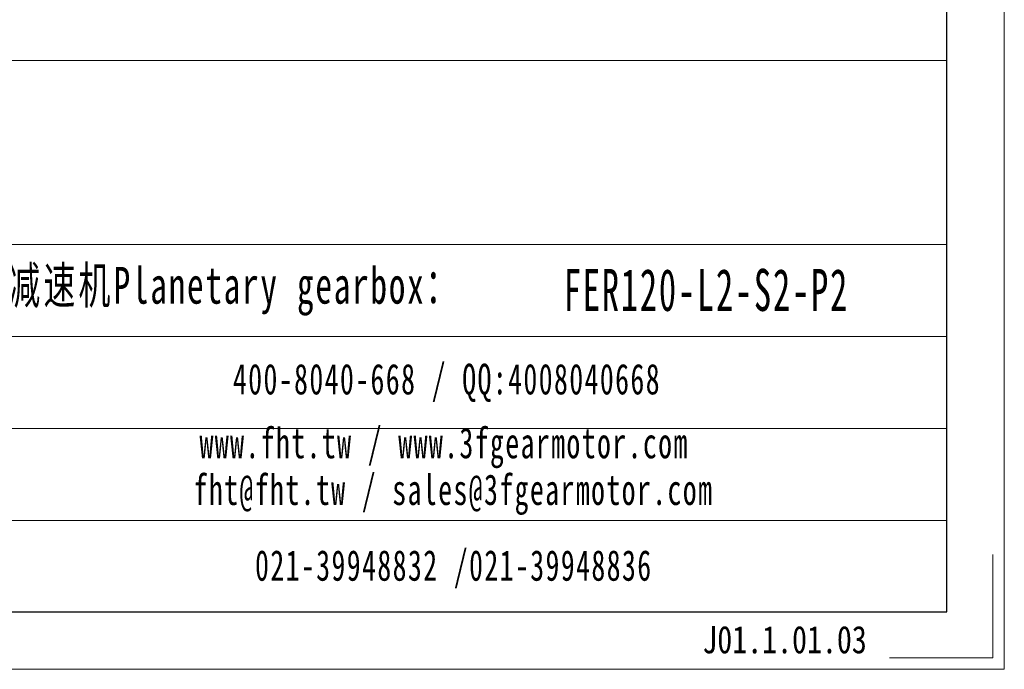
# Model space of a CAD drawing. Header units: millimetres. Extents: x 8091 to 8969, y -614 to 6.
# Tile 11 of 15: x 8789 to 8969, y -614 to -496. Entities that reach past the tile are written whole.
import ezdxf

# ---------------------------------------------------------------- set-up
doc = ezdxf.new("R2010")
doc.units = ezdxf.units.MM
for name, color, linetype, lineweight in [('6文字层', 3, 'Continuous', 35), ('SLD-0', 7, 'Continuous', 18), ('图框_外框线', 7, 'Continuous', 18)]:
    doc.layers.add(name, color=color, linetype=linetype, lineweight=lineweight)
doc.styles.add('标准', font='txt', dxfattribs={"width": 0.667})
doc.styles.add('样式 1', font='txt', dxfattribs={"width": 0.8})

msp = doc.modelspace()

# ---------------------------------------------------------------- linework, layer by layer
at = {"layer": '图框_外框线'}
for p, q in [((8168.9629, -503.7727), (8958.1657, -503.7727)), ((8168.9629, -537.2239), (8958.1657, -537.2239)), ((8244.5937, -553.9496), (8958.1657, -553.9496)), ((8244.5937, -570.6752), (8958.1657, -570.6752)), ((8244.5937, -587.4008), (8958.1657, -587.4008))]:
    msp.add_line(p, q, dxfattribs=at)
at = {"layer": '图框_外框线', "color": 3}
msp.add_lwpolyline([(8091.4822, -614.4579), (8968.6077, -614.4579), (8968.6077, 5.7951), (8091.4822, 5.7951)], close=True, dxfattribs=at)
at = {"layer": '图框_外框线', "color": 3, "lineweight": 25}
msp.add_lwpolyline([(8143.692, -604.0159), (8958.1657, -604.0159), (8958.1657, -4.6468), (8143.692, -4.6468)], close=True, dxfattribs=at)
at = {"layer": '图框_外框线', "color": 3}
msp.add_lwpolyline([(8966.5193, -593.574), (8966.5193, -612.3695), (8947.7238, -612.3695)], dxfattribs=at)

# ---------------------------------------------------------------- texts
at = {"layer": '6文字层', "insert": (8913.6487, -606.5577), "char_height": 5, "width": 43.304423, "attachment_point": 1, "style": '样式 1'}
msp.add_mtext('J01.1.01.03', dxfattribs=at)
at = {"layer": 'SLD-0', "color": 1, "attachment_point": 2, "line_spacing_factor": 1.15057, "style": '标准'}
for s, insert, char_height, width in [('\\T1.1;  行星减速机Planetary gearbox：', (8818.7663, -541.2858), 6.690253, 105.221888), ('\\T1.1;\\pxt5;{\\fSimSun|b1|i0|c134|p2;\\W0.605;FER120-L2-S2-P2}', (8914.3827, -541.6533), 7.645409, 72.67376), ('\\T1.1;400-8040-668 / QQ:4008040668', (8867.1667, -558.9035), 5.575211, 162.32454), ('\\T1.1;www.fht.tw / www.3fgearmotor.com ', (8866.6526, -570.5159), 5.575211, 162.507272), ('\\T1.1;\\pxt12;fht@fht.tw / sales@3fgearmotor.com ', (8868.3517, -579.0055), 5.575211, 162.507272), ('\\T1.1;021-39948832 /021-39948836 ', (8868.41, -592.7826), 5.575211, 124.086596)]:
    msp.add_mtext(s, dxfattribs=dict(at, insert=insert, char_height=char_height, width=width))

doc.saveas('drawing.dxf')
